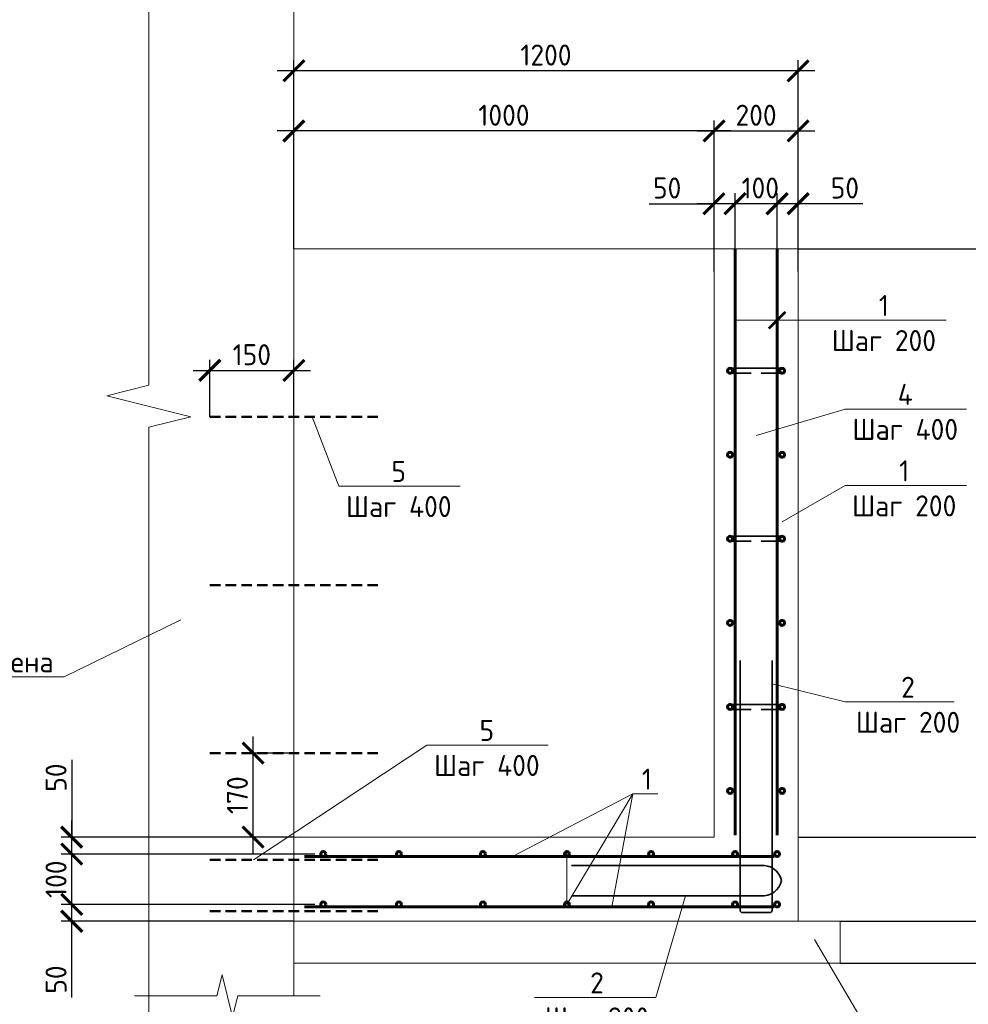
# Model space of a CAD drawing. Header units: millimetres. Extents: x 130535 to 3472113, y -231620 to 121434.
# Tile 43 of 133: x 349097 to 360386, y -2917 to 8797. Entities that reach past the tile are written whole.
import ezdxf
from ezdxf import colors
from ezdxf.entities.mleader import LeaderData, LeaderLine
from ezdxf.math import Vec2, Vec3

# ---------------------------------------------------------------- set-up
doc = ezdxf.new("R2010")
doc.units = ezdxf.units.MM
doc.linetypes.add('DASHED2', pattern=[0.375, 0.25, -0.125])
doc.layers.get('DEFPOINTS').update_dxf_attribs({"color": 1, "lineweight": 0})
for name, color, linetype, lineweight in [('Основная 0.35', 200, 'Continuous', 35), ('Основная 0.60', 142, 'Continuous', 60), ('РАЗМЕРЫ', 1, 'Continuous', 9), ('Символы 0.20', 1, 'Continuous', 20), ('Тонкая', 81, 'Continuous', 20), ('Тонкая 0.20', 30, 'Continuous', 20)]:
    doc.layers.add(name, color=color, linetype=linetype, lineweight=lineweight)
doc.styles.add('GOST-2.304_Type-B', font='GOST_Common.ttf')
doc.styles.add('ГОСТ', font='isocpeur.TTF')
doc.dimstyles.new('СПДС', dxfattribs={"dimscale": 100, "dimtxt": 2.5, "dimasz": 2.5, "dimexe": 1.25, "dimexo": 0, "dimtad": 1, "dimdec": 0, "dimtxsty": 'GOST-2.304_Type-B', "dimblk": 'ARCHTICK', "dimcen": 2.5, "dimdle": 2, "dimadec": 0, "dimazin": 2, "dimtfac": 0.75, "dimtdec": 0, "dimtmove": 1, "dimatfit": 3, "dimfxl": 1, "dimtolj": 1, "dimarcsym": 1})

# ---------------------------------------------------------------- blocks, each defined once
blk = doc.blocks.new('_None')
blk = doc.blocks.new('_ArchTick')
at = {"color": 0, "linetype": 'ByBlock', "const_width": 0.15}
blk.add_lwpolyline([(-0.5, -0.5), (0.5, 0.5)], dxfattribs=at)
blk = doc.blocks.new('*D427')
at = {"layer": 'DEFPOINTS', "color": 0, "linetype": 'Continuous', "lineweight": 0, "transparency": 16777216}
for p in [(349717, -1729), (352610, -1729), (352360, -1929)]:
    blk.add_point(p, dxfattribs=at)
at = {"layer": 'РАЗМЕРЫ', "color": 0, "linetype": 'Continuous', "lineweight": -2, "transparency": 16777216}
for p, q in [((349717, -2129), (349717, -1529)), ((352610, -1729), (349592, -1729)), ((352360, -1929), (349592, -1929)), ((349717, -2836), (349717, -1929))]:
    blk.add_line(p, q, dxfattribs=at)
at = {"layer": 'РАЗМЕРЫ', "color": 0, "linetype": 'Continuous', "lineweight": -2, "transparency": 16777216, "xscale": 250, "yscale": 250, "zscale": 250}
for p, rotation in [((349717, -1729), 90), ((349717, -1929), 270)]:
    blk.add_blockref('_ArchTick', p, dxfattribs=dict(at, rotation=rotation))
at = {"layer": 'РАЗМЕРЫ', "color": 0, "linetype": 'Continuous', "lineweight": 0, "transparency": 16777216, "insert": (349530, -2623), "char_height": 250, "attachment_point": 5, "rotation": 90, "style": 'GOST-2.304_Type-B'}
blk.add_mtext('\\A1;50', dxfattribs=at)
blk = doc.blocks.new('*D428')
at = {"layer": 'DEFPOINTS', "color": 0, "linetype": 'Continuous', "lineweight": 0, "transparency": 16777216}
for p in [(349717, -1129), (352610, -1129), (352610, -1729)]:
    blk.add_point(p, dxfattribs=at)
at = {"layer": 'РАЗМЕРЫ', "color": 0, "linetype": 'Continuous', "lineweight": -2, "transparency": 16777216}
for p, q in [((349717, -1929), (349717, -929)), ((352610, -1129), (349592, -1129)), ((352610, -1729), (349592, -1729))]:
    blk.add_line(p, q, dxfattribs=at)
at = {"layer": 'РАЗМЕРЫ', "color": 0, "linetype": 'Continuous', "lineweight": -2, "transparency": 16777216, "xscale": 250, "yscale": 250, "zscale": 250}
for p, rotation in [((349717, -1129), 90), ((349717, -1729), 270)]:
    blk.add_blockref('_ArchTick', p, dxfattribs=dict(at, rotation=rotation))
at = {"layer": 'РАЗМЕРЫ', "color": 0, "linetype": 'Continuous', "lineweight": 0, "transparency": 16777216, "insert": (349530, -1429), "char_height": 250, "attachment_point": 5, "rotation": 90, "style": 'GOST-2.304_Type-B'}
blk.add_mtext('\\A1;100', dxfattribs=at)
blk = doc.blocks.new('*D418')
at = {"layer": 'DEFPOINTS', "color": 0, "linetype": 'Continuous', "lineweight": 0, "transparency": 16777216}
for p in [(349717, -929), (352360, -929), (352610, -1129)]:
    blk.add_point(p, dxfattribs=at)
at = {"layer": 'РАЗМЕРЫ', "color": 0, "linetype": 'Continuous', "lineweight": -2, "transparency": 16777216}
for p, q in [((349717, -8), (349717, -929)), ((349717, -1329), (349717, -729)), ((352360, -929), (349592, -929)), ((352610, -1129), (349592, -1129))]:
    blk.add_line(p, q, dxfattribs=at)
at = {"layer": 'РАЗМЕРЫ', "color": 0, "linetype": 'Continuous', "lineweight": -2, "transparency": 16777216, "xscale": 250, "yscale": 250, "zscale": 250}
for p, rotation in [((349717, -929), 90), ((349717, -1129), 270)]:
    blk.add_blockref('_ArchTick', p, dxfattribs=dict(at, rotation=rotation))
at = {"layer": 'РАЗМЕРЫ', "color": 0, "linetype": 'Continuous', "lineweight": 0, "transparency": 16777216, "insert": (349530, -220), "char_height": 250, "attachment_point": 5, "rotation": 90, "style": 'GOST-2.304_Type-B'}
blk.add_mtext('\\A1;50', dxfattribs=at)
blk = doc.blocks.new('*D419')
at = {"layer": 'DEFPOINTS', "color": 0, "linetype": 'Continuous', "lineweight": 0, "transparency": 16777216}
for p in [(358110, 6608), (358360, 5800), (358110, 5675)]:
    blk.add_point(p, dxfattribs=at)
at = {"layer": 'РАЗМЕРЫ', "color": 0, "linetype": 'Continuous', "lineweight": -2, "transparency": 16777216}
for p, q in [((358110, 5675), (358110, 6733)), ((358360, 5800), (358360, 6733)), ((358560, 6608), (357910, 6608)), ((359130, 6608), (358360, 6608))]:
    blk.add_line(p, q, dxfattribs=at)
at = {"layer": 'РАЗМЕРЫ', "color": 0, "linetype": 'Continuous', "lineweight": -2, "transparency": 16777216, "xscale": 250, "yscale": 250, "zscale": 250, "rotation": 180}
blk.add_blockref('_ArchTick', (358110, 6608), dxfattribs=at)
at = {"layer": 'РАЗМЕРЫ', "color": 0, "linetype": 'Continuous', "lineweight": -2, "transparency": 16777216, "xscale": 250, "yscale": 250, "zscale": 250}
blk.add_blockref('_ArchTick', (358360, 6608), dxfattribs=at)
at = {"layer": 'РАЗМЕРЫ', "color": 0, "linetype": 'Continuous', "lineweight": 0, "transparency": 16777216, "insert": (358917, 6795), "char_height": 250, "attachment_point": 5, "style": 'GOST-2.304_Type-B'}
blk.add_mtext('\\A1;50', dxfattribs=at)
blk = doc.blocks.new('*D420')
at = {"layer": 'DEFPOINTS', "color": 0, "linetype": 'Continuous', "lineweight": 0, "transparency": 16777216}
for p in [(357610, 6608), (357610, 5675), (358110, 5675)]:
    blk.add_point(p, dxfattribs=at)
at = {"layer": 'РАЗМЕРЫ', "color": 0, "linetype": 'Continuous', "lineweight": -2, "transparency": 16777216}
for p, q in [((357610, 5675), (357610, 6733)), ((358110, 5675), (358110, 6733)), ((358310, 6608), (357410, 6608))]:
    blk.add_line(p, q, dxfattribs=at)
at = {"layer": 'РАЗМЕРЫ', "color": 0, "linetype": 'Continuous', "lineweight": -2, "transparency": 16777216, "xscale": 250, "yscale": 250, "zscale": 250, "rotation": 180}
blk.add_blockref('_ArchTick', (357610, 6608), dxfattribs=at)
at = {"layer": 'РАЗМЕРЫ', "color": 0, "linetype": 'Continuous', "lineweight": -2, "transparency": 16777216, "xscale": 250, "yscale": 250, "zscale": 250}
blk.add_blockref('_ArchTick', (358110, 6608), dxfattribs=at)
at = {"layer": 'РАЗМЕРЫ', "color": 0, "linetype": 'Continuous', "lineweight": 0, "transparency": 16777216, "insert": (357910, 6795), "char_height": 250, "attachment_point": 5, "style": 'GOST-2.304_Type-B'}
blk.add_mtext('\\A1;100', dxfattribs=at)
blk = doc.blocks.new('*D421')
at = {"layer": 'DEFPOINTS', "color": 0, "linetype": 'Continuous', "lineweight": 0, "transparency": 16777216}
for p in [(357360, 6608), (357360, 5800), (357610, 5675)]:
    blk.add_point(p, dxfattribs=at)
at = {"layer": 'РАЗМЕРЫ', "color": 0, "linetype": 'Continuous', "lineweight": -2, "transparency": 16777216}
for p, q in [((357360, 5800), (357360, 6733)), ((357610, 5675), (357610, 6733)), ((356590, 6608), (357360, 6608)), ((357810, 6608), (357160, 6608))]:
    blk.add_line(p, q, dxfattribs=at)
at = {"layer": 'РАЗМЕРЫ', "color": 0, "linetype": 'Continuous', "lineweight": -2, "transparency": 16777216, "xscale": 250, "yscale": 250, "zscale": 250, "rotation": 180}
blk.add_blockref('_ArchTick', (357360, 6608), dxfattribs=at)
at = {"layer": 'РАЗМЕРЫ', "color": 0, "linetype": 'Continuous', "lineweight": -2, "transparency": 16777216, "xscale": 250, "yscale": 250, "zscale": 250}
blk.add_blockref('_ArchTick', (357610, 6608), dxfattribs=at)
at = {"layer": 'РАЗМЕРЫ', "color": 0, "linetype": 'Continuous', "lineweight": 0, "transparency": 16777216, "insert": (356802, 6795), "char_height": 250, "attachment_point": 5, "style": 'GOST-2.304_Type-B'}
blk.add_mtext('\\A1;50', dxfattribs=at)
blk = doc.blocks.new('*D422')
at = {"layer": 'DEFPOINTS', "color": 0, "linetype": 'Continuous', "lineweight": 0, "transparency": 16777216}
for p in [(358860, -1929), (362730, -1929), (358860, -2429)]:
    blk.add_point(p, dxfattribs=at)
at = {"layer": 'РАЗМЕРЫ', "color": 0, "linetype": 'Continuous', "lineweight": -2, "transparency": 16777216}
for p, q in [((362730, -2629), (362730, -1729)), ((358860, -1929), (362855, -1929)), ((358860, -2429), (362855, -2429)), ((362730, -3756), (362730, -2429))]:
    blk.add_line(p, q, dxfattribs=at)
at = {"layer": 'РАЗМЕРЫ', "color": 0, "linetype": 'Continuous', "lineweight": -2, "transparency": 16777216, "xscale": 250, "yscale": 250, "zscale": 250}
for p, rotation in [((362730, -1929), 90), ((362730, -2429), 270)]:
    blk.add_blockref('_ArchTick', p, dxfattribs=dict(at, rotation=rotation))
at = {"layer": 'РАЗМЕРЫ', "color": 0, "linetype": 'Continuous', "lineweight": 0, "transparency": 16777216, "insert": (362543, -3481), "char_height": 250, "attachment_point": 5, "rotation": 90, "style": 'GOST-2.304_Type-B'}
blk.add_mtext('\\A1;100', dxfattribs=at)
blk = doc.blocks.new('*D423')
at = {"layer": 'DEFPOINTS', "color": 0, "linetype": 'Continuous', "lineweight": 0, "transparency": 16777216}
for p in [(358360, -929), (362730, -929), (358860, -1929)]:
    blk.add_point(p, dxfattribs=at)
at = {"layer": 'РАЗМЕРЫ', "color": 0, "linetype": 'Continuous', "lineweight": -2, "transparency": 16777216}
for p, q in [((362730, -2129), (362730, -729)), ((358360, -929), (362855, -929)), ((358860, -1929), (362855, -1929))]:
    blk.add_line(p, q, dxfattribs=at)
at = {"layer": 'РАЗМЕРЫ', "color": 0, "linetype": 'Continuous', "lineweight": -2, "transparency": 16777216, "xscale": 250, "yscale": 250, "zscale": 250}
for p, rotation in [((362730, -929), 90), ((362730, -1929), 270)]:
    blk.add_blockref('_ArchTick', p, dxfattribs=dict(at, rotation=rotation))
at = {"layer": 'РАЗМЕРЫ', "color": 0, "linetype": 'Continuous', "lineweight": 0, "transparency": 16777216, "insert": (362543, -1429), "char_height": 250, "attachment_point": 5, "rotation": 90, "style": 'GOST-2.304_Type-B'}
blk.add_mtext('\\A1;200', dxfattribs=at)
blk = doc.blocks.new('*D410')
at = {"layer": 'DEFPOINTS', "color": 0, "linetype": 'Continuous', "lineweight": 0, "transparency": 16777216}
for p in [(358360, 7474), (357360, 6071), (358360, 6071)]:
    blk.add_point(p, dxfattribs=at)
at = {"layer": 'РАЗМЕРЫ', "color": 0, "linetype": 'Continuous', "lineweight": -2, "transparency": 16777216}
for p, q in [((357360, 6071), (357360, 7599)), ((358360, 6071), (358360, 7599)), ((357160, 7474), (358560, 7474))]:
    blk.add_line(p, q, dxfattribs=at)
at = {"layer": 'РАЗМЕРЫ', "color": 0, "linetype": 'Continuous', "lineweight": -2, "transparency": 16777216, "xscale": 250, "yscale": 250, "zscale": 250, "rotation": 180}
blk.add_blockref('_ArchTick', (357360, 7474), dxfattribs=at)
at = {"layer": 'РАЗМЕРЫ', "color": 0, "linetype": 'Continuous', "lineweight": -2, "transparency": 16777216, "xscale": 250, "yscale": 250, "zscale": 250}
blk.add_blockref('_ArchTick', (358360, 7474), dxfattribs=at)
at = {"layer": 'РАЗМЕРЫ', "color": 0, "linetype": 'Continuous', "lineweight": 0, "transparency": 16777216, "insert": (357860, 7661), "char_height": 250, "attachment_point": 5, "style": 'GOST-2.304_Type-B'}
blk.add_mtext('\\A1;200', dxfattribs=at)
blk = doc.blocks.new('*D411')
at = {"layer": 'DEFPOINTS', "color": 0, "linetype": 'Continuous', "lineweight": 0, "transparency": 16777216}
for p in [(352360, 7474), (352360, 6071), (357360, 6071)]:
    blk.add_point(p, dxfattribs=at)
at = {"layer": 'РАЗМЕРЫ', "color": 0, "linetype": 'Continuous', "lineweight": -2, "transparency": 16777216}
for p, q in [((352360, 6071), (352360, 7599)), ((357360, 6071), (357360, 7599)), ((357560, 7474), (352160, 7474))]:
    blk.add_line(p, q, dxfattribs=at)
at = {"layer": 'РАЗМЕРЫ', "color": 0, "linetype": 'Continuous', "lineweight": -2, "transparency": 16777216, "xscale": 250, "yscale": 250, "zscale": 250, "rotation": 180}
blk.add_blockref('_ArchTick', (352360, 7474), dxfattribs=at)
at = {"layer": 'РАЗМЕРЫ', "color": 0, "linetype": 'Continuous', "lineweight": -2, "transparency": 16777216, "xscale": 250, "yscale": 250, "zscale": 250}
blk.add_blockref('_ArchTick', (357360, 7474), dxfattribs=at)
at = {"layer": 'РАЗМЕРЫ', "color": 0, "linetype": 'Continuous', "lineweight": 0, "transparency": 16777216, "insert": (354860, 7661), "char_height": 250, "attachment_point": 5, "style": 'GOST-2.304_Type-B'}
blk.add_mtext('\\A1;1000', dxfattribs=at)
blk = doc.blocks.new('*D412')
at = {"layer": 'DEFPOINTS', "color": 0, "linetype": 'Continuous', "lineweight": 0, "transparency": 16777216}
for p in [(358360, 6071), (362730, 6071), (362479, -929)]:
    blk.add_point(p, dxfattribs=at)
at = {"layer": 'РАЗМЕРЫ', "color": 0, "linetype": 'Continuous', "lineweight": -2, "transparency": 16777216}
for p, q in [((362730, -1129), (362730, 6271)), ((358360, 6071), (362855, 6071)), ((362479, -929), (362855, -929))]:
    blk.add_line(p, q, dxfattribs=at)
at = {"layer": 'РАЗМЕРЫ', "color": 0, "linetype": 'Continuous', "lineweight": -2, "transparency": 16777216, "xscale": 250, "yscale": 250, "zscale": 250}
for p, rotation in [((362730, 6071), 90), ((362730, -929), 270)]:
    blk.add_blockref('_ArchTick', p, dxfattribs=dict(at, rotation=rotation))
at = {"layer": 'РАЗМЕРЫ', "color": 0, "linetype": 'Continuous', "lineweight": 0, "transparency": 16777216, "insert": (362543, 2571), "char_height": 250, "attachment_point": 5, "rotation": 90, "style": 'GOST-2.304_Type-B'}
blk.add_mtext('\\A1;1400', dxfattribs=at)
blk = doc.blocks.new('*D400')
at = {"layer": 'DEFPOINTS', "color": 0, "linetype": 'Continuous', "lineweight": 0, "transparency": 16777216}
for p in [(352360, 8189), (352360, 6071), (358360, 6071)]:
    blk.add_point(p, dxfattribs=at)
at = {"layer": 'РАЗМЕРЫ', "color": 0, "linetype": 'Continuous', "lineweight": -2, "transparency": 16777216}
for p, q in [((352360, 6071), (352360, 8314)), ((358360, 6071), (358360, 8314)), ((358560, 8189), (352160, 8189))]:
    blk.add_line(p, q, dxfattribs=at)
at = {"layer": 'РАЗМЕРЫ', "color": 0, "linetype": 'Continuous', "lineweight": -2, "transparency": 16777216, "xscale": 250, "yscale": 250, "zscale": 250, "rotation": 180}
blk.add_blockref('_ArchTick', (352360, 8189), dxfattribs=at)
at = {"layer": 'РАЗМЕРЫ', "color": 0, "linetype": 'Continuous', "lineweight": -2, "transparency": 16777216, "xscale": 250, "yscale": 250, "zscale": 250}
blk.add_blockref('_ArchTick', (358360, 8189), dxfattribs=at)
at = {"layer": 'РАЗМЕРЫ', "color": 0, "linetype": 'Continuous', "lineweight": 0, "transparency": 16777216, "insert": (355360, 8377), "char_height": 250, "attachment_point": 5, "style": 'GOST-2.304_Type-B'}
blk.add_mtext('\\A1;1200', dxfattribs=at)
blk = doc.blocks.new('*D454')
at = {"layer": 'DEFPOINTS', "color": 0, "linetype": 'Continuous', "lineweight": 0, "transparency": 16777216}
for p in [(352360, 4625), (351360, 4071), (352360, 4071)]:
    blk.add_point(p, dxfattribs=at)
at = {"layer": 'РАЗМЕРЫ', "color": 0, "linetype": 'Continuous', "lineweight": -2, "transparency": 16777216}
for p, q in [((351360, 4071), (351360, 4750)), ((352360, 4071), (352360, 4750)), ((351160, 4625), (352560, 4625))]:
    blk.add_line(p, q, dxfattribs=at)
at = {"layer": 'РАЗМЕРЫ', "color": 0, "linetype": 'Continuous', "lineweight": -2, "transparency": 16777216, "xscale": 250, "yscale": 250, "zscale": 250, "rotation": 180}
blk.add_blockref('_ArchTick', (351360, 4625), dxfattribs=at)
at = {"layer": 'РАЗМЕРЫ', "color": 0, "linetype": 'Continuous', "lineweight": -2, "transparency": 16777216, "xscale": 250, "yscale": 250, "zscale": 250}
blk.add_blockref('_ArchTick', (352360, 4625), dxfattribs=at)
at = {"layer": 'РАЗМЕРЫ', "color": 0, "linetype": 'Continuous', "lineweight": 0, "transparency": 16777216, "insert": (351860, 4812), "char_height": 250, "attachment_point": 5, "style": 'GOST-2.304_Type-B'}
blk.add_mtext('\\A1;150', dxfattribs=at)
blk = doc.blocks.new('*D523')
at = {"layer": 'DEFPOINTS', "color": 0, "linetype": 'Continuous', "lineweight": 0, "transparency": 16777216}
for p in [(351875, 71), (352287, 71), (352287, -929)]:
    blk.add_point(p, dxfattribs=at)
at = {"layer": 'РАЗМЕРЫ', "color": 0, "linetype": 'Continuous', "lineweight": -2, "transparency": 16777216}
for p, q in [((351875, -1129), (351875, 271)), ((352287, 71), (351750, 71)), ((352287, -929), (351750, -929))]:
    blk.add_line(p, q, dxfattribs=at)
at = {"layer": 'РАЗМЕРЫ', "color": 0, "linetype": 'Continuous', "lineweight": -2, "transparency": 16777216, "xscale": 250, "yscale": 250, "zscale": 250}
for p, rotation in [((351875, 71), 90), ((351875, -929), 270)]:
    blk.add_blockref('_ArchTick', p, dxfattribs=dict(at, rotation=rotation))
at = {"layer": 'РАЗМЕРЫ', "color": 0, "linetype": 'Continuous', "lineweight": 0, "transparency": 16777216, "insert": (351688, -429), "char_height": 250, "attachment_point": 5, "rotation": 90, "style": 'GOST-2.304_Type-B'}
blk.add_mtext('\\A1;170', dxfattribs=at)

msp = doc.modelspace()

# ---------------------------------------------------------------- linework, layer by layer
at = {"linetype": 'DASHED2', "lineweight": 50, "ltscale": 500}
for p, q in [((351360.3, 4071.3), (353360.3, 4071.3)), ((351360.3, 2071.3), (353360.3, 2071.3)), ((351360.3, 71.3), (353360.3, 71.3)), ((351360.3, -1198.8), (353360.3, -1198.8)), ((351360.3, -1808.8), (353360.3, -1808.8))]:
    msp.add_line(p, q, dxfattribs=at)
at = {"linetype": 'ByBlock', "lineweight": 20, "ltscale": 0.5}
msp.add_lwpolyline([(350633.5, 11373.7), (350633.5, 4448.7), (350133.5, 4323.7), (351133.5, 4073.7), (350633.5, 3948.7), (350633.5, -3276.3)], dxfattribs=at)
at = {"layer": 'Основная 0.35'}
for p, q in [((358170.3, 4651.2), (357550.3, 4651.2)), ((357550.3, 4591.2), (357800.3, 4591.2)), ((358170.3, 4591.2), (357920.3, 4591.2)), ((358170.3, 2651.2), (357550.3, 2651.2)), ((357550.3, 2591.2), (357800.3, 2591.2)), ((358170.3, 2591.2), (357920.3, 2591.2)), ((357670.3, -1800.8), (357670.3, 1174.2)), ((358050.3, -1800.8), (358050.3, 1174.2)), ((358170.3, 651.2), (357550.3, 651.2)), ((357550.3, 591.2), (357800.3, 591.2)), ((358170.3, 591.2), (357920.3, 591.2)), ((355664.7, -1264.5), (357914.7, -1264.5)), ((355664.7, -1625.1), (357914.7, -1625.1)), ((357695.3, -1825.8), (358025.3, -1825.8))]:
    msp.add_line(p, q, dxfattribs=at)
for centre, radius, start, end in [((357550.3, 4621.2), 30, 90, 270), ((358170.3, 4621.2), 30, 270, 90), ((357550.3, 2621.2), 30, 90, 270), ((358170.3, 2621.2), 30, 270, 90), ((357550.3, 621.2), 30, 90, 270), ((358170.3, 621.2), 30, 270, 90), ((357937.3, -1496.5), 233.1, 12.58776, 95.55165), ((357937.3, -1393.1), 233.1, 264.44835, 347.41224), ((357695.3, -1800.8), 25, 180, 270), ((358025.3, -1800.8), 25, 270, 0)]:
    msp.add_arc(centre, radius, start, end, dxfattribs=at)
at = {"layer": 'Основная 0.60'}
for p, q in [((357610.3, -903.8), (357610.3, 6071.2)), ((358110.3, -903.8), (358110.3, 6071.2)), ((358076.6, -1158.8), (352485.3, -1158.8)), ((358076.6, -1758.8), (352485.3, -1758.8))]:
    msp.add_line(p, q, dxfattribs=at)
for centre in [(357550.3, 4621.2), (358170.3, 4621.2), (357550.3, 3621.2), (358170.3, 3621.2), (357550.3, 2621.2), (358170.3, 2621.2), (357550.3, 1621.2), (358170.3, 1621.2), (357550.3, 621.2), (358170.3, 621.2), (357550.3, -378.8), (358170.3, -378.8), (352710.3, -1128.8), (353610.3, -1128.8), (354610.3, -1128.8), (355610.3, -1128.8), (356610.3, -1128.8), (357610.3, -1128.8), (358110.3, -1128.8), (352710.3, -1728.8), (353610.3, -1728.8), (354610.3, -1728.8), (355610.3, -1728.8), (356610.3, -1728.8), (357610.3, -1728.8), (358110.3, -1728.8)]:
    msp.add_circle(centre, 30, dxfattribs=at)
at = {"layer": 'РАЗМЕРЫ', "linetype": 'Continuous', "lineweight": 0}
for p, q in [((356391.9, -412.9), (354960.2, -1158.8)), ((356391.9, -412.9), (356142.3, -1758.8)), ((350633.5, -928.8), (352360.3, -928.8))]:
    msp.add_line(p, q, dxfattribs=at)
at = {"layer": 'Символы 0.20'}
msp.add_line((358921, 679.9), (359021, 679.9), dxfattribs=at)
for points in [[(358050.3, 897.6), (358921, 679.9)], [(359021, 679.9), (360215.6, 679.9)]]:
    msp.add_lwpolyline(points, dxfattribs=at)
at = {"layer": 'Тонкая'}
msp.add_lwpolyline([(350464.7, -2817.4), (350614.7, -2817.4), (351444.3, -2817.4), (351506.8, -2567.4), (351631.8, -3067.4), (351694.3, -2817.4), (352523.8, -2817.4), (352673.8, -2817.4)], dxfattribs=at)
at = {"layer": 'Тонкая 0.20'}
for p, q in [((352360.3, 11123.7), (352360.3, -2817.4)), ((357360.3, 6071.2), (352360.3, 6071.2)), ((357360.3, 6071.2), (358360.3, 6071.2)), ((357360.3, -903.8), (357360.3, 6071.2)), ((358360.3, 6071.2), (358360.3, -903.8)), ((357360.3, -928.8), (357360.3, 5235.8)), ((358360.3, 5235.8), (358360.3, -1928.8)), ((352360.3, -1928.8), (352360.3, -928.8)), ((352360.3, -928.8), (357360.3, -928.8)), ((358860.3, -1928.8), (352360.3, -1928.8)), ((358860.3, -1928.8), (358860.3, -2428.8)), ((359860.3, -1928.8), (360360.3, -1928.8)), ((358860.3, -2428.8), (352360.3, -2428.8))]:
    msp.add_line(p, q, dxfattribs=at)

# ---------------------------------------------------------------- texts
at = {"insert": (153574.3, 18462.6), "char_height": 330, "attachment_point": 1, "style": 'ГОСТ'}
msp.add_mtext_dynamic_manual_height_columns('\\pi10055.14148;{\\H1.5152x;\\P\\pi7542.56108;Общие указания\\P\\pi1650;}1.^IРабочая документация разработана в соответствии с заданием на проектирование, требованиями действующих технических регламентов, стандартов, сводов правил и других документов, содержащих установленные требования.\\P2.^IРабочая документация выполнена в соответствии со следующими нормативными и техническими документами:\\P-^IСП 20.13330.2016 "Нагрузки и Воздействия";\\P-^IСП 63.13330.2012 "Бетонные и железобетонные конструкции. Основные положения";\\P-^IСП 22.13330.2016 "Основания зданий и сооружений";\\P-^IСП 45.13330.2012 "Земляные сооружения, основания и фундаменты".\\P3.   За относительную отметку 0,000 принята отметка чистого пола первого этажа.\\P4.^IПеречень видов работ, для которых необходимо составлять акты освидетельствования скрытых работ:\\P-^Iармирование конструкций;\\P-^Iосвидетельствование опалубки перед бетонированием;\\P-^Iвыполнение сварочных работ;\\P-^Iотбор контрольных проб бетона;\\P-^Iсоответствие законченных железобетонных конструкций проекту с отображением качества работ;\\P-^Iустройство монолитных конструкций, выполняемых в зимнее время;  \\P\\pi0;        -    устройство гидроизоляции;\\P\\pi1650;-^Iуплотнение грунтов и обратную засыпку.\\PЗапрещается выполнение последующих работ при отсутствии актов освидетельствования предшествующих скрытых работ во всех случаях.\\P\\pi0;        5. Проект рассчитан на производство работ в период положительных температур. В случае выполнения работ при отрицательных температурах необходимо выполнять требования СНиП часть 3 по производству работ и ППР.\\P        6. При минимальной температуре воздуха до минус 15°С допускается:\\P\\pi1650;-выдерживание бетона в конструкции методом термоса, при предварительном разогреве бетонной смеси;\\P -форсированный электроразогрев бетона в конструкции с повторным уплотнением.\\PПри минимальной температуре воздуха до минус 25°С допускается:\\P -обогрев бетона в греющей опалубке с помощью низкотемпературных электронагревателей;\\P -электродный сквозной прогрев бетона;\\P -электрообогрев с помощью греющего провода.', width=18460.283, gutter_width=5800, heights=[33815.2], dxfattribs=at)
at = {"layer": 'Символы 0.20', "insert": (359668.1, 979.9), "char_height": 250, "attachment_point": 2, "style": 'GOST-2.304_Type-B'}
msp.add_mtext('2\\PШаг 200', dxfattribs=at)

# ---------------------------------------------------------------- dimensions: what is measured, and where the dimension line sits
at = {"layer": 'РАЗМЕРЫ', "color": 3, "linetype": 'Continuous', "lineweight": 0}
for base, p1, p2, picture, middle in [((352360.3, 8189), (358360.3, 6071.2), (352360.3, 6071.2), '*D400', (355360.3, 8376.5)), ((352360.3, 7473.7), (357360.3, 6071.2), (352360.3, 6071.2), '*D411', (354860.3, 7661.2)), ((358360.3, 7473.7), (357360.3, 6071.2), (358360.3, 6071.2), '*D410', (357860.3, 7661.2))]:
    dim = msp.add_linear_dim(base=base, p1=p1, p2=p2, dimstyle='СПДС', override={"dimlfac": 0.2}, dxfattribs=at)
    dim.commit()
    dim.dimension.update_dxf_attribs({"geometry": picture, "text_midpoint": middle})
for base, p1, p2, angle, picture, middle in [((357360.3, 6607.8), (357610.3, 5675.3), (357360.3, 5800.3), 180, '*D421', (356802.2, 6576.9)), ((357610.3, 6607.8), (358110.3, 5675.3), (357610.3, 5675.3), 180, '*D420', (357910.3, 6607.8)), ((358110.3, 6607.8), (358360.3, 5800.3), (358110.3, 5675.3), 180, '*D419', (358917.1, 6577.8)), ((362730.1, -1928.8), (358860.3, -2428.8), (358860.3, -1928.8), 90, '*D422', (362974.1, -3481.1))]:
    dim = msp.add_linear_dim(base=base, p1=p1, p2=p2, angle=angle, dimstyle='СПДС', override={"dimlfac": 0.2}, dxfattribs=at)
    dim.commit()
    dim.dimension.update_dxf_attribs({"geometry": picture, "text_midpoint": middle, "dimtype": 160})
for base, p1, p2, picture, middle in [((362730.1, 6071.2), (362479.2, -928.8), (358360.3, 6071.2), '*D412', (362542.6, 2571.2)), ((362730.1, -928.8), (358860.3, -1928.8), (358360.3, -928.8), '*D423', (362542.6, -1428.8))]:
    dim = msp.add_linear_dim(base=base, p1=p1, p2=p2, angle=90, dimstyle='СПДС', override={"dimlfac": 0.2}, dxfattribs=at)
    dim.commit()
    dim.dimension.update_dxf_attribs({"geometry": picture, "text_midpoint": middle})
at = {"layer": 'РАЗМЕРЫ', "linetype": 'Continuous', "lineweight": 0}
dim = msp.add_linear_dim(base=(352360.3, 4624.9), p1=(351360.3, 4071.3), p2=(352360.3, 4071.3), text='150', dimstyle='СПДС', dxfattribs=at)
dim.commit()
dim.dimension.update_dxf_attribs({"geometry": '*D454', "text_midpoint": (351860.3, 4812.4)})
at = {"layer": 'РАЗМЕРЫ', "color": 3, "linetype": 'Continuous', "lineweight": 0}
for base, p1, p2, text, picture, middle in [((351875.2, 71.3), (352286.7, -928.8), (352286.7, 71.3), '170', '*D523', (351687.7, -428.7)), ((349717.2, -1128.8), (352610.3, -1728.8), (352610.3, -1128.8), '100', '*D428', (349529.7, -1428.8))]:
    dim = msp.add_linear_dim(base=base, p1=p1, p2=p2, angle=90, text=text, dimstyle='СПДС', override={"dimlfac": 0.2}, dxfattribs=at)
    dim.commit()
    dim.dimension.update_dxf_attribs({"geometry": picture, "text_midpoint": middle})
for base, p1, p2, picture, middle in [((349717.2, -928.8), (352610.3, -1128.8), (352360.3, -928.8), '*D418', (349698.4, -220.3)), ((349717.2, -1728.8), (352360.3, -1928.8), (352610.3, -1728.8), '*D427', (349768.8, -2623.4))]:
    dim = msp.add_linear_dim(base=base, p1=p1, p2=p2, angle=90, text='50', dimstyle='СПДС', override={"dimlfac": 0.2}, dxfattribs=at)
    dim.commit()
    dim.dimension.update_dxf_attribs({"geometry": picture, "text_midpoint": middle, "dimtype": 160})

# ---------------------------------------------------------------- leaders
at = {"layer": 'Символы 0.20'}
ml = msp.add_multileader_mtext('Standard', dxfattribs=at)
ml.set_content('1\\PШаг 200', color=256, style='GOST-2.304_Type-B')
ml.set_leader_properties(color=256, linetype='ByLayer', lineweight=-1)
ml.set_arrow_properties(name='ARCHTICK')
ml.build(insert=Vec2(0, 0))
ml.multileader.update_dxf_attribs({"text_left_attachment_type": 6, "text_right_attachment_type": 6, "dogleg_length": 1, "arrow_head_size": 200, "scale": 20})
ctx = ml.context
ctx.base_point, ctx.scale, ctx.char_height, ctx.arrow_head_size, ctx.landing_gap_size, ctx.plane_origin = Vec3(358779.2, 5221.5), 20, 250, 200, 9, Vec3(355110.3, 5521.5)
ctx.left_attachment, ctx.right_attachment, ctx.text_align_type = 6, 6, 1
notes = []
notes.append((ctx, [(1, (1, 1, 0), (358679.2, 5221.5), (1, 0), 100, [(1, [(358110.3, 5221.5), (357610.3, 5221.5)], 0, [])])]))
ctx.mtext.insert, ctx.mtext.alignment, ctx.mtext.flow_direction = Vec3(359381, 5521.5), 2, 5
ml = msp.add_multileader_mtext('Standard', dxfattribs=at)
ml.set_content('4\\PШаг 400', color=256, style='GOST-2.304_Type-B')
ml.set_leader_properties(color=256, linetype='ByLayer', lineweight=-1)
ml.set_arrow_properties(name='NONE')
ml.build(insert=Vec2(0, 0))
ml.multileader.update_dxf_attribs({"text_left_attachment_type": 6, "text_right_attachment_type": 6, "dogleg_length": 1, "arrow_head_size": 18, "scale": 20})
ctx = ml.context
ctx.base_point, ctx.scale, ctx.char_height, ctx.arrow_head_size, ctx.landing_gap_size, ctx.plane_origin = Vec3(359021, 4164.8), 20, 250, 18, 9, Vec3(355170.3, 411.4)
ctx.left_attachment, ctx.right_attachment, ctx.text_align_type = 6, 6, 1
notes.append((ctx, [(0, (1, 1, 0), (358921, 4164.8), (1, 0), 100, [(0, [(357860.3, 3851.2)], 0, [])])]))
ctx.mtext.insert, ctx.mtext.alignment, ctx.mtext.flow_direction = Vec3(359635.3, 4464.8), 2, 5
ml = msp.add_multileader_mtext('Standard', dxfattribs=at)
ml.set_content('5\\PШаг 400', color=256, style='GOST-2.304_Type-B')
ml.set_leader_properties(color=256, linetype='ByLayer', lineweight=-1)
ml.set_arrow_properties(name='NONE')
ml.build(insert=Vec2(0, 0))
ml.multileader.update_dxf_attribs({"text_left_attachment_type": 6, "text_right_attachment_type": 6, "dogleg_length": 1, "arrow_head_size": 18, "scale": 20})
ctx = ml.context
ctx.base_point, ctx.scale, ctx.char_height, ctx.arrow_head_size, ctx.landing_gap_size, ctx.plane_origin = Vec3(352993.7, 3246.7), 20, 250, 18, 9, Vec3(352143, 3371.3)
ctx.left_attachment, ctx.right_attachment, ctx.text_align_type = 6, 6, 1
notes.append((ctx, [(0, (1, 1, 0), (352893.7, 3246.7), (1, 0), 100, [(0, [(352577.9, 4071.3)], 0, [])])]))
ctx.mtext.insert, ctx.mtext.alignment, ctx.mtext.flow_direction = Vec3(353608, 3546.7), 2, 5
ml = msp.add_multileader_mtext('Standard', dxfattribs=at)
ml.set_content('1\\PШаг 200', color=256, style='GOST-2.304_Type-B')
ml.set_leader_properties(color=256, linetype='ByLayer', lineweight=-1)
ml.set_arrow_properties(name='NONE')
ml.build(insert=Vec2(0, 0))
ml.multileader.update_dxf_attribs({"text_left_attachment_type": 6, "text_right_attachment_type": 6, "dogleg_length": 1, "arrow_head_size": 18, "scale": 20})
ctx = ml.context
ctx.base_point, ctx.scale, ctx.char_height, ctx.arrow_head_size, ctx.landing_gap_size, ctx.plane_origin = Vec3(359021, 3254.6), 20, 250, 18, 9, Vec3(355170.3, 3121.2)
ctx.left_attachment, ctx.right_attachment, ctx.text_align_type = 6, 6, 1
notes.append((ctx, [(0, (1, 1, 0), (358921, 3254.6), (1, 0), 100, [(0, [(358170.3, 2821.2)], 0, [])])]))
ctx.mtext.insert, ctx.mtext.alignment, ctx.mtext.flow_direction = Vec3(359622.8, 3554.6), 2, 5
ml = msp.add_multileader_mtext('Standard', dxfattribs=at)
ml.set_content('Ж.б. стена', color=256, style='GOST-2.304_Type-B')
ml.set_leader_properties(color=256, linetype='ByLayer', lineweight=-1)
ml.set_arrow_properties(name='NONE')
ml.build(insert=Vec2(0, 0))
ml.multileader.update_dxf_attribs({"text_left_attachment_type": 6, "text_right_attachment_type": 6, "dogleg_length": 1, "arrow_head_size": 18, "scale": 20})
ctx = ml.context
ctx.base_point, ctx.scale, ctx.char_height, ctx.arrow_head_size, ctx.landing_gap_size, ctx.plane_origin = Vec3(347971.9, 980.8), 20, 250, 18, 9, Vec3(350004.5, 673.1)
ctx.left_attachment, ctx.right_attachment = 6, 6
notes.append((ctx, [(0, (1, 1, 0), (349625.5, 980.8), (-1, 0), 100, [(0, [(351015.2, 1658.5)], 0, [])])]))
ctx.mtext.insert, ctx.mtext.flow_direction = Vec3(347980.9, 1280.8), 5
ml = msp.add_multileader_mtext('Standard', dxfattribs=at)
ml.set_content('5\\PШаг 400', color=256, style='GOST-2.304_Type-B')
ml.set_leader_properties(color=256, linetype='ByLayer', lineweight=-1)
ml.set_arrow_properties(name='NONE')
ml.build(insert=Vec2(0, 0))
ml.multileader.update_dxf_attribs({"text_left_attachment_type": 6, "text_right_attachment_type": 6, "dogleg_length": 1, "arrow_head_size": 18, "scale": 20})
ctx = ml.context
ctx.base_point, ctx.scale, ctx.char_height, ctx.arrow_head_size, ctx.landing_gap_size, ctx.plane_origin = Vec3(354042.1, 166.5), 20, 250, 18, 9, Vec3(353191.4, 291.1)
ctx.left_attachment, ctx.right_attachment, ctx.text_align_type = 6, 6, 1
notes.append((ctx, [(0, (1, 1, 0), (353942.1, 166.5), (1, 0), 100, [(0, [(351878.7, -1198.8)], 0, [])])]))
ctx.mtext.insert, ctx.mtext.alignment, ctx.mtext.flow_direction = Vec3(354656.4, 466.5), 2, 5
ml = msp.add_multileader_mtext('Standard', dxfattribs=at)
ml.set_content('1', color=256, style='GOST-2.304_Type-B')
ml.set_leader_properties(color=256, linetype='ByLayer', lineweight=-1)
ml.set_arrow_properties(name='NONE')
ml.build(insert=Vec2(0, 0))
ml.multileader.update_dxf_attribs({"text_left_attachment_type": 6, "text_right_attachment_type": 6, "dogleg_length": 1, "arrow_head_size": 18, "scale": 20})
ctx = ml.context
ctx.base_point, ctx.scale, ctx.char_height, ctx.arrow_head_size, ctx.landing_gap_size, ctx.plane_origin = Vec3(356491.9, -412.9), 20, 250, 18, 9, Vec3(355743.6, 3741.2)
ctx.left_attachment, ctx.right_attachment = 6, 6
notes.append((ctx, [(0, (1, 1, 0), (356391.9, -412.9), (1, 0), 100, [(1, [(355610.3, -1128.8), (355610.3, -1728.8)], 0, [])])]))
ctx.mtext.insert, ctx.mtext.width, ctx.mtext.flow_direction = Vec3(356500.9, -112.9), 28.429, 5
ml = msp.add_multileader_mtext('Standard', dxfattribs=at)
ml.set_content('2\\PШаг 200', color=256, style='GOST-2.304_Type-B')
ml.set_leader_properties(color=256, linetype='ByLayer', lineweight=-1)
ml.set_arrow_properties(name='NONE')
ml.build(insert=Vec2(0, 0))
ml.multileader.update_dxf_attribs({"text_left_attachment_type": 6, "text_right_attachment_type": 6, "dogleg_length": 1, "arrow_head_size": 18, "scale": 20})
ctx = ml.context
ctx.base_point, ctx.scale, ctx.char_height, ctx.arrow_head_size, ctx.landing_gap_size, ctx.plane_origin = Vec3(355365.5, -2837.4), 20, 250, 18, 9, Vec3(350275.9, 1495.8)
ctx.left_attachment, ctx.right_attachment, ctx.text_align_type = 6, 6, 1
notes.append((ctx, [(1, (1, 1, 0), (356669.1, -2837.4), (-1, 0), 100, [(0, [(357022.2, -1625.1)], 0, [])])]))
ctx.mtext.insert, ctx.mtext.alignment, ctx.mtext.flow_direction = Vec3(355967.3, -2537.4), 2, 5
ml = msp.add_multileader_mtext('Standard', dxfattribs=at)
ml.set_content('Подготовка\\Pбетон В7,5', color=256, style='GOST-2.304_Type-B')
ml.set_leader_properties(color=256, linetype='ByLayer', lineweight=-1)
ml.set_arrow_properties(name='NONE')
ml.build(insert=Vec2(0, 0))
ml.multileader.update_dxf_attribs({"text_left_attachment_type": 6, "text_right_attachment_type": 6, "dogleg_length": 1, "arrow_head_size": 18, "scale": 20})
ctx = ml.context
ctx.base_point, ctx.scale, ctx.char_height, ctx.arrow_head_size, ctx.landing_gap_size, ctx.plane_origin = Vec3(359908, -4269.3), 20, 250, 18, 9, Vec3(358569.2, -447.3)
ctx.left_attachment, ctx.right_attachment, ctx.text_align_type = 6, 6, 1
notes.append((ctx, [(1, (1, 1, 0), (359808, -4269.3), (1, 0), 100, [(0, [(358555.9, -2146)], 0, [])])]))
ctx.mtext.insert, ctx.mtext.alignment, ctx.mtext.flow_direction = Vec3(360817, -3969.3), 2, 5
for ctx, leaders in notes:
    for number, flags, end, landing, length, lines in leaders:
        leader = LeaderData()
        leader.index, (leader.has_last_leader_line, leader.has_dogleg_vector, leader.attachment_direction) = number, flags
        leader.last_leader_point, leader.dogleg_vector, leader.dogleg_length = Vec3(end), Vec3(landing), length
        for number, points, colour, breaks in lines:
            line = LeaderLine()
            line.index, line.vertices, line.color, line.breaks = number, Vec3.list(points), colors.encode_raw_color(colour), breaks
            leader.lines.append(line)
        ctx.leaders.append(leader)

doc.saveas('drawing.dxf')
